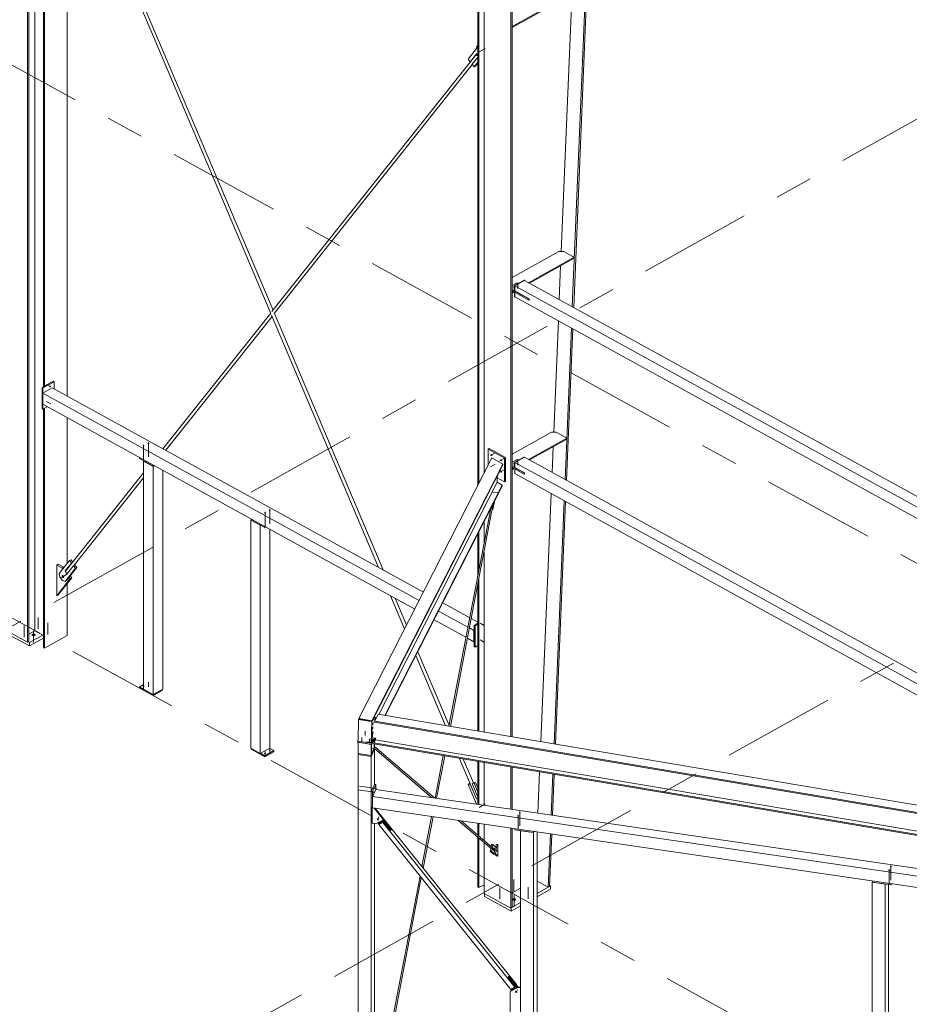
# Model space of a CAD drawing. Header units: millimetres. Extents: x -260 to 160, y -50 to 247.
# Tile 11 of 74: x -223 to -200, y 113 to 139. Entities that reach past the tile are written whole.
import ezdxf

# ---------------------------------------------------------------- set-up
doc = ezdxf.new("R2010")
doc.units = ezdxf.units.MM
for name, pattern in [('XKITLINE00', [0]), ('XKITLINE02', [4, 2, -2]), ('XKITLINE03', [6, 3, -1, 1, -1])]:
    doc.linetypes.add(name, pattern=pattern)
for name, color, linetype, lineweight in [('Element', 2, 'Continuous', 0), ('Spoina', 1, 'Continuous', 0), ('Śruba', 3, 'Continuous', 0)]:
    doc.layers.add(name, color=color, linetype=linetype, lineweight=lineweight)

msp = doc.modelspace()

# ---------------------------------------------------------------- hatches: boundary and pattern name
at = {"layer": 'Śruba'}
for points in [[(-210.082, 131.797), (-210.086, 131.798), (-210.091, 131.799), (-210.094, 131.801), (-210.098, 131.803), (-210.1, 131.805), (-210.101, 131.808), (-210.102, 131.81), (-210.101, 131.813), (-210.1, 131.816), (-210.098, 131.818), (-210.094, 131.82), (-210.091, 131.822), (-210.086, 131.823), (-210.082, 131.824), (-210.077, 131.824), (-210.072, 131.824), (-210.067, 131.823), (-210.063, 131.822), (-210.059, 131.82), (-210.056, 131.818), (-210.054, 131.816), (-210.052, 131.813), (-210.052, 131.81), (-210.052, 131.808), (-210.054, 131.805), (-210.056, 131.803), (-210.059, 131.801), (-210.063, 131.799), (-210.067, 131.798), (-210.072, 131.797), (-210.077, 131.797)], [(-222.401, 129.19), (-222.398, 129.193), (-222.395, 129.196), (-222.392, 129.199), (-222.388, 129.2), (-222.385, 129.201), (-222.382, 129.201), (-222.379, 129.2), (-222.377, 129.198), (-222.375, 129.196), (-222.374, 129.193), (-222.374, 129.189), (-222.374, 129.185), (-222.375, 129.18), (-222.376, 129.176), (-222.378, 129.171), (-222.381, 129.167), (-222.384, 129.163), (-222.387, 129.16), (-222.391, 129.158), (-222.394, 129.156), (-222.397, 129.155), (-222.4, 129.155), (-222.403, 129.156), (-222.405, 129.158), (-222.407, 129.161), (-222.408, 129.164), (-222.409, 129.168), (-222.409, 129.172), (-222.408, 129.176), (-222.406, 129.181), (-222.404, 129.185)], [(-219.909, 127.581), (-219.914, 127.582), (-219.918, 127.583), (-219.922, 127.585), (-219.925, 127.587), (-219.927, 127.59), (-219.929, 127.592), (-219.929, 127.595), (-219.929, 127.598), (-219.927, 127.6), (-219.925, 127.603), (-219.922, 127.605), (-219.918, 127.606), (-219.914, 127.608), (-219.909, 127.608), (-219.904, 127.609), (-219.9, 127.608), (-219.895, 127.608), (-219.891, 127.606), (-219.887, 127.605), (-219.884, 127.603), (-219.881, 127.6), (-219.88, 127.598), (-219.879, 127.595), (-219.88, 127.592), (-219.881, 127.59), (-219.884, 127.587), (-219.887, 127.585), (-219.891, 127.583), (-219.895, 127.582), (-219.9, 127.581), (-219.904, 127.581)], [(-219.784, 127.652), (-219.788, 127.652), (-219.793, 127.654), (-219.796, 127.655), (-219.799, 127.658), (-219.802, 127.66), (-219.803, 127.663), (-219.804, 127.665), (-219.803, 127.668), (-219.802, 127.671), (-219.799, 127.673), (-219.796, 127.675), (-219.793, 127.677), (-219.788, 127.678), (-219.784, 127.679), (-219.779, 127.679), (-219.774, 127.679), (-219.769, 127.678), (-219.765, 127.677), (-219.761, 127.675), (-219.758, 127.673), (-219.756, 127.671), (-219.754, 127.668), (-219.754, 127.665), (-219.754, 127.663), (-219.756, 127.66), (-219.758, 127.658), (-219.761, 127.655), (-219.765, 127.654), (-219.769, 127.652), (-219.774, 127.652), (-219.779, 127.651)], [(-210.657, 127.359), (-210.655, 127.354), (-210.654, 127.348), (-210.653, 127.343), (-210.654, 127.338), (-210.655, 127.333), (-210.658, 127.33), (-210.661, 127.328), (-210.664, 127.327), (-210.668, 127.326), (-210.672, 127.327), (-210.677, 127.329), (-210.681, 127.333), (-210.686, 127.337), (-210.689, 127.341), (-210.693, 127.347), (-210.696, 127.352), (-210.698, 127.358), (-210.699, 127.364), (-210.699, 127.369), (-210.699, 127.374), (-210.697, 127.378), (-210.695, 127.382), (-210.692, 127.384), (-210.688, 127.385), (-210.684, 127.385), (-210.68, 127.384), (-210.676, 127.382), (-210.671, 127.379), (-210.667, 127.375), (-210.663, 127.37), (-210.66, 127.365)], [(-210.403, 127.22), (-210.401, 127.214), (-210.4, 127.208), (-210.4, 127.203), (-210.4, 127.198), (-210.402, 127.194), (-210.404, 127.19), (-210.407, 127.188), (-210.41, 127.187), (-210.414, 127.187), (-210.419, 127.188), (-210.423, 127.19), (-210.428, 127.193), (-210.432, 127.197), (-210.436, 127.202), (-210.439, 127.207), (-210.442, 127.213), (-210.444, 127.218), (-210.445, 127.224), (-210.445, 127.229), (-210.445, 127.234), (-210.443, 127.239), (-210.441, 127.242), (-210.438, 127.244), (-210.435, 127.245), (-210.431, 127.246), (-210.426, 127.245), (-210.422, 127.243), (-210.418, 127.239), (-210.413, 127.235), (-210.409, 127.231), (-210.406, 127.225)], [(-210.077, 127.112), (-210.081, 127.112), (-210.086, 127.114), (-210.089, 127.115), (-210.092, 127.118), (-210.095, 127.12), (-210.096, 127.123), (-210.097, 127.125), (-210.096, 127.128), (-210.095, 127.131), (-210.092, 127.133), (-210.089, 127.135), (-210.086, 127.137), (-210.081, 127.138), (-210.077, 127.139), (-210.072, 127.139), (-210.067, 127.139), (-210.062, 127.138), (-210.058, 127.137), (-210.054, 127.135), (-210.051, 127.133), (-210.049, 127.131), (-210.047, 127.128), (-210.047, 127.125), (-210.047, 127.123), (-210.049, 127.12), (-210.051, 127.118), (-210.054, 127.115), (-210.058, 127.114), (-210.062, 127.112), (-210.067, 127.112), (-210.072, 127.111)], [(-209.986, 127.162), (-209.991, 127.163), (-209.995, 127.164), (-209.999, 127.166), (-210.002, 127.168), (-210.004, 127.171), (-210.006, 127.173), (-210.006, 127.176), (-210.006, 127.179), (-210.004, 127.181), (-210.002, 127.184), (-209.999, 127.186), (-209.995, 127.188), (-209.991, 127.189), (-209.986, 127.19), (-209.981, 127.19), (-209.976, 127.19), (-209.972, 127.189), (-209.967, 127.188), (-209.964, 127.186), (-209.96, 127.184), (-209.958, 127.181), (-209.957, 127.179), (-209.956, 127.176), (-209.957, 127.173), (-209.958, 127.171), (-209.96, 127.168), (-209.964, 127.166), (-209.967, 127.164), (-209.972, 127.163), (-209.976, 127.162), (-209.981, 127.162)], [(-210.403, 126.923), (-210.401, 126.917), (-210.4, 126.911), (-210.4, 126.906), (-210.4, 126.901), (-210.402, 126.897), (-210.404, 126.894), (-210.407, 126.891), (-210.41, 126.89), (-210.414, 126.89), (-210.419, 126.891), (-210.423, 126.893), (-210.428, 126.896), (-210.432, 126.9), (-210.436, 126.905), (-210.439, 126.91), (-210.442, 126.916), (-210.444, 126.921), (-210.445, 126.927), (-210.445, 126.932), (-210.445, 126.937), (-210.443, 126.942), (-210.441, 126.945), (-210.438, 126.947), (-210.435, 126.949), (-210.431, 126.949), (-210.426, 126.948), (-210.422, 126.946), (-210.418, 126.942), (-210.413, 126.939), (-210.409, 126.934), (-210.406, 126.928)], [(-216.688, 125.807), (-216.693, 125.808), (-216.697, 125.809), (-216.701, 125.811), (-216.704, 125.813), (-216.706, 125.815), (-216.708, 125.818), (-216.708, 125.821), (-216.708, 125.823), (-216.706, 125.826), (-216.704, 125.828), (-216.701, 125.831), (-216.697, 125.832), (-216.693, 125.834), (-216.688, 125.834), (-216.683, 125.835), (-216.678, 125.834), (-216.674, 125.834), (-216.669, 125.832), (-216.666, 125.831), (-216.662, 125.828), (-216.66, 125.826), (-216.659, 125.823), (-216.658, 125.821), (-216.659, 125.818), (-216.66, 125.815), (-216.662, 125.813), (-216.666, 125.811), (-216.669, 125.809), (-216.674, 125.808), (-216.678, 125.807), (-216.683, 125.807)], [(-216.562, 125.878), (-216.567, 125.878), (-216.571, 125.88), (-216.575, 125.881), (-216.578, 125.884), (-216.581, 125.886), (-216.582, 125.889), (-216.582, 125.891), (-216.582, 125.894), (-216.581, 125.897), (-216.578, 125.899), (-216.575, 125.901), (-216.571, 125.903), (-216.567, 125.904), (-216.562, 125.905), (-216.557, 125.905), (-216.553, 125.905), (-216.548, 125.904), (-216.544, 125.903), (-216.54, 125.901), (-216.537, 125.899), (-216.534, 125.897), (-216.533, 125.894), (-216.532, 125.891), (-216.533, 125.889), (-216.534, 125.886), (-216.537, 125.884), (-216.54, 125.881), (-216.544, 125.88), (-216.548, 125.878), (-216.553, 125.878), (-216.557, 125.877)], [(-222.018, 124.137), (-222.015, 124.128), (-222.013, 124.12), (-222.013, 124.112), (-222.014, 124.105), (-222.016, 124.099), (-222.019, 124.094), (-222.023, 124.091), (-222.028, 124.089), (-222.034, 124.089), (-222.04, 124.09), (-222.047, 124.093), (-222.053, 124.098), (-222.059, 124.104), (-222.065, 124.11), (-222.07, 124.118), (-222.074, 124.126), (-222.077, 124.135), (-222.078, 124.143), (-222.079, 124.151), (-222.078, 124.158), (-222.076, 124.164), (-222.073, 124.169), (-222.069, 124.172), (-222.064, 124.174), (-222.058, 124.174), (-222.052, 124.173), (-222.045, 124.17), (-222.039, 124.165), (-222.033, 124.159), (-222.027, 124.153), (-222.022, 124.145)], [(-210.904, 122.857), (-210.901, 122.861), (-210.898, 122.864), (-210.894, 122.867), (-210.891, 122.868), (-210.888, 122.869), (-210.884, 122.869), (-210.882, 122.868), (-210.879, 122.866), (-210.878, 122.864), (-210.877, 122.86), (-210.876, 122.857), (-210.876, 122.853), (-210.877, 122.848), (-210.879, 122.844), (-210.881, 122.839), (-210.884, 122.835), (-210.887, 122.831), (-210.89, 122.828), (-210.893, 122.826), (-210.897, 122.824), (-210.9, 122.823), (-210.903, 122.823), (-210.906, 122.824), (-210.908, 122.826), (-210.91, 122.829), (-210.911, 122.832), (-210.911, 122.836), (-210.911, 122.84), (-210.91, 122.844), (-210.909, 122.849), (-210.907, 122.853)], [(-222.834, 122.551), (-222.845, 122.552), (-222.855, 122.555), (-222.863, 122.559), (-222.87, 122.564), (-222.876, 122.57), (-222.879, 122.576), (-222.88, 122.582), (-222.879, 122.588), (-222.876, 122.594), (-222.87, 122.599), (-222.863, 122.604), (-222.855, 122.608), (-222.845, 122.611), (-222.834, 122.613), (-222.823, 122.614), (-222.812, 122.613), (-222.801, 122.611), (-222.791, 122.608), (-222.782, 122.604), (-222.775, 122.599), (-222.77, 122.594), (-222.767, 122.588), (-222.766, 122.582), (-222.767, 122.576), (-222.77, 122.57), (-222.775, 122.564), (-222.782, 122.559), (-222.791, 122.555), (-222.801, 122.552), (-222.812, 122.551), (-222.823, 122.55)], [(-210.904, 122.412), (-210.901, 122.416), (-210.898, 122.419), (-210.894, 122.421), (-210.891, 122.423), (-210.888, 122.424), (-210.884, 122.424), (-210.882, 122.423), (-210.879, 122.421), (-210.878, 122.418), (-210.877, 122.415), (-210.876, 122.411), (-210.876, 122.407), (-210.877, 122.403), (-210.879, 122.398), (-210.881, 122.394), (-210.884, 122.39), (-210.887, 122.386), (-210.89, 122.383), (-210.893, 122.38), (-210.897, 122.379), (-210.9, 122.378), (-210.903, 122.378), (-210.906, 122.379), (-210.908, 122.381), (-210.91, 122.383), (-210.911, 122.386), (-210.911, 122.39), (-210.911, 122.394), (-210.91, 122.399), (-210.909, 122.403), (-210.907, 122.408)], [(-219.909, 121.197), (-219.914, 121.197), (-219.918, 121.199), (-219.922, 121.2), (-219.925, 121.203), (-219.927, 121.205), (-219.929, 121.208), (-219.929, 121.21), (-219.929, 121.213), (-219.927, 121.216), (-219.925, 121.218), (-219.922, 121.22), (-219.918, 121.222), (-219.914, 121.223), (-219.909, 121.224), (-219.904, 121.224), (-219.9, 121.224), (-219.895, 121.223), (-219.891, 121.222), (-219.887, 121.22), (-219.884, 121.218), (-219.881, 121.216), (-219.88, 121.213), (-219.879, 121.21), (-219.88, 121.208), (-219.881, 121.205), (-219.884, 121.203), (-219.887, 121.2), (-219.891, 121.199), (-219.895, 121.197), (-219.9, 121.197), (-219.904, 121.196)], [(-213.819, 120.23), (-213.816, 120.227), (-213.813, 120.223), (-213.811, 120.219), (-213.809, 120.215), (-213.809, 120.211), (-213.809, 120.207), (-213.811, 120.203), (-213.813, 120.199), (-213.816, 120.197), (-213.82, 120.194), (-213.824, 120.193), (-213.828, 120.192), (-213.833, 120.193), (-213.838, 120.194), (-213.842, 120.196), (-213.846, 120.198), (-213.85, 120.201), (-213.853, 120.205), (-213.855, 120.209), (-213.857, 120.213), (-213.857, 120.217), (-213.857, 120.222), (-213.855, 120.225), (-213.853, 120.229), (-213.85, 120.232), (-213.846, 120.234), (-213.842, 120.235), (-213.838, 120.236), (-213.833, 120.235), (-213.828, 120.234), (-213.824, 120.233)], [(-213.83, 119.987), (-213.826, 119.984), (-213.823, 119.98), (-213.821, 119.976), (-213.82, 119.972), (-213.819, 119.968), (-213.82, 119.964), (-213.821, 119.96), (-213.823, 119.956), (-213.826, 119.954), (-213.83, 119.952), (-213.834, 119.95), (-213.839, 119.95), (-213.843, 119.95), (-213.848, 119.951), (-213.853, 119.953), (-213.857, 119.955), (-213.86, 119.958), (-213.863, 119.962), (-213.866, 119.966), (-213.867, 119.97), (-213.868, 119.975), (-213.867, 119.979), (-213.866, 119.982), (-213.863, 119.986), (-213.86, 119.989), (-213.857, 119.991), (-213.853, 119.992), (-213.848, 119.993), (-213.843, 119.993), (-213.839, 119.991), (-213.834, 119.99)], [(-213.825, 120.109), (-213.821, 120.105), (-213.818, 120.102), (-213.816, 120.098), (-213.814, 120.093), (-213.814, 120.089), (-213.814, 120.085), (-213.816, 120.081), (-213.818, 120.078), (-213.821, 120.075), (-213.825, 120.073), (-213.829, 120.072), (-213.833, 120.071), (-213.838, 120.071), (-213.843, 120.072), (-213.847, 120.074), (-213.852, 120.077), (-213.855, 120.08), (-213.858, 120.084), (-213.861, 120.088), (-213.862, 120.092), (-213.862, 120.096), (-213.862, 120.1), (-213.86, 120.104), (-213.858, 120.107), (-213.855, 120.11), (-213.851, 120.112), (-213.847, 120.114), (-213.843, 120.114), (-213.838, 120.114), (-213.833, 120.113), (-213.829, 120.111)], [(-216.688, 119.423), (-216.693, 119.423), (-216.697, 119.425), (-216.701, 119.426), (-216.704, 119.429), (-216.706, 119.431), (-216.708, 119.434), (-216.708, 119.436), (-216.708, 119.439), (-216.706, 119.442), (-216.704, 119.444), (-216.701, 119.446), (-216.697, 119.448), (-216.693, 119.449), (-216.688, 119.45), (-216.683, 119.45), (-216.678, 119.45), (-216.674, 119.449), (-216.669, 119.448), (-216.666, 119.446), (-216.662, 119.444), (-216.66, 119.442), (-216.659, 119.439), (-216.658, 119.436), (-216.659, 119.434), (-216.66, 119.431), (-216.662, 119.429), (-216.666, 119.426), (-216.669, 119.425), (-216.674, 119.423), (-216.678, 119.423), (-216.683, 119.422)], [(-216.562, 119.493), (-216.567, 119.494), (-216.571, 119.495), (-216.575, 119.497), (-216.578, 119.499), (-216.581, 119.501), (-216.582, 119.504), (-216.582, 119.507), (-216.582, 119.509), (-216.581, 119.512), (-216.578, 119.514), (-216.575, 119.517), (-216.571, 119.518), (-216.567, 119.52), (-216.562, 119.52), (-216.557, 119.521), (-216.553, 119.52), (-216.548, 119.52), (-216.544, 119.518), (-216.54, 119.517), (-216.537, 119.514), (-216.534, 119.512), (-216.533, 119.509), (-216.532, 119.507), (-216.533, 119.504), (-216.534, 119.501), (-216.537, 119.499), (-216.54, 119.497), (-216.544, 119.495), (-216.548, 119.494), (-216.553, 119.493), (-216.557, 119.493)], [(-213.813, 118.417), (-213.812, 118.422), (-213.811, 118.426), (-213.81, 118.43), (-213.809, 118.432), (-213.807, 118.435), (-213.806, 118.436), (-213.805, 118.436), (-213.804, 118.436), (-213.803, 118.434), (-213.803, 118.432), (-213.802, 118.428), (-213.802, 118.425), (-213.802, 118.42), (-213.803, 118.416), (-213.803, 118.411), (-213.804, 118.406), (-213.805, 118.401), (-213.806, 118.397), (-213.807, 118.393), (-213.809, 118.39), (-213.81, 118.388), (-213.811, 118.387), (-213.812, 118.387), (-213.813, 118.387), (-213.814, 118.389), (-213.815, 118.391), (-213.815, 118.395), (-213.815, 118.398), (-213.815, 118.403), (-213.814, 118.407), (-213.814, 118.412)], [(-213.768, 118.513), (-213.767, 118.518), (-213.765, 118.522), (-213.764, 118.525), (-213.763, 118.528), (-213.762, 118.531), (-213.761, 118.532), (-213.76, 118.532), (-213.759, 118.532), (-213.758, 118.53), (-213.757, 118.528), (-213.757, 118.524), (-213.757, 118.521), (-213.757, 118.516), (-213.757, 118.511), (-213.758, 118.507), (-213.759, 118.502), (-213.76, 118.497), (-213.761, 118.493), (-213.762, 118.489), (-213.763, 118.486), (-213.764, 118.484), (-213.766, 118.483), (-213.767, 118.483), (-213.768, 118.483), (-213.769, 118.485), (-213.769, 118.487), (-213.769, 118.49), (-213.77, 118.494), (-213.769, 118.499), (-213.769, 118.503), (-213.768, 118.508)], [(-209.925, 117.857), (-209.93, 117.858), (-209.934, 117.86), (-209.938, 117.861), (-209.941, 117.863), (-209.943, 117.866), (-209.945, 117.868), (-209.945, 117.871), (-209.945, 117.874), (-209.943, 117.876), (-209.941, 117.879), (-209.938, 117.881), (-209.934, 117.883), (-209.93, 117.884), (-209.925, 117.885), (-209.92, 117.885), (-209.915, 117.885), (-209.911, 117.884), (-209.906, 117.883), (-209.902, 117.881), (-209.899, 117.879), (-209.897, 117.876), (-209.896, 117.874), (-209.895, 117.871), (-209.896, 117.868), (-209.897, 117.866), (-209.899, 117.863), (-209.902, 117.861), (-209.906, 117.86), (-209.911, 117.858), (-209.915, 117.857), (-209.92, 117.857)], [(-213.673, 117.71), (-213.668, 117.706), (-213.664, 117.701), (-213.661, 117.696), (-213.659, 117.691), (-213.658, 117.686), (-213.658, 117.681), (-213.66, 117.676), (-213.663, 117.672), (-213.666, 117.668), (-213.671, 117.665), (-213.676, 117.663), (-213.682, 117.663), (-213.688, 117.663), (-213.694, 117.664), (-213.7, 117.666), (-213.706, 117.669), (-213.71, 117.673), (-213.714, 117.678), (-213.717, 117.683), (-213.719, 117.688), (-213.72, 117.693), (-213.72, 117.699), (-213.718, 117.703), (-213.715, 117.708), (-213.712, 117.711), (-213.707, 117.714), (-213.702, 117.716), (-213.696, 117.717), (-213.69, 117.716), (-213.684, 117.715), (-213.678, 117.713)], [(-209.97, 117.762), (-209.975, 117.762), (-209.98, 117.764), (-209.983, 117.765), (-209.986, 117.767), (-209.989, 117.77), (-209.99, 117.772), (-209.991, 117.775), (-209.99, 117.778), (-209.989, 117.78), (-209.986, 117.783), (-209.983, 117.785), (-209.98, 117.787), (-209.975, 117.788), (-209.97, 117.789), (-209.966, 117.789), (-209.961, 117.789), (-209.956, 117.788), (-209.952, 117.787), (-209.948, 117.785), (-209.945, 117.783), (-209.943, 117.78), (-209.941, 117.778), (-209.941, 117.775), (-209.941, 117.772), (-209.943, 117.77), (-209.945, 117.767), (-209.948, 117.765), (-209.952, 117.764), (-209.956, 117.762), (-209.961, 117.762), (-209.966, 117.761)], [(-210.544, 116.856), (-210.543, 116.861), (-210.542, 116.865), (-210.541, 116.869), (-210.539, 116.872), (-210.538, 116.874), (-210.537, 116.875), (-210.536, 116.875), (-210.535, 116.875), (-210.534, 116.873), (-210.534, 116.871), (-210.533, 116.868), (-210.533, 116.864), (-210.533, 116.859), (-210.534, 116.855), (-210.534, 116.85), (-210.535, 116.845), (-210.536, 116.841), (-210.537, 116.836), (-210.538, 116.833), (-210.54, 116.83), (-210.541, 116.828), (-210.542, 116.826), (-210.543, 116.826), (-210.544, 116.827), (-210.545, 116.828), (-210.545, 116.831), (-210.546, 116.834), (-210.546, 116.838), (-210.546, 116.842), (-210.545, 116.847), (-210.545, 116.852)], [(-200.127, 116.322), (-200.132, 116.323), (-200.136, 116.324), (-200.14, 116.326), (-200.143, 116.328), (-200.146, 116.33), (-200.147, 116.333), (-200.147, 116.335), (-200.147, 116.338), (-200.146, 116.341), (-200.143, 116.343), (-200.14, 116.345), (-200.136, 116.347), (-200.132, 116.348), (-200.127, 116.349), (-200.122, 116.349), (-200.118, 116.349), (-200.113, 116.348), (-200.109, 116.347), (-200.105, 116.345), (-200.102, 116.343), (-200.099, 116.341), (-200.098, 116.338), (-200.097, 116.335), (-200.098, 116.333), (-200.099, 116.33), (-200.102, 116.328), (-200.105, 116.326), (-200.109, 116.324), (-200.113, 116.323), (-200.118, 116.322), (-200.122, 116.322)], [(-200.082, 116.418), (-200.087, 116.419), (-200.091, 116.42), (-200.095, 116.422), (-200.098, 116.424), (-200.1, 116.426), (-200.101, 116.429), (-200.102, 116.431), (-200.101, 116.434), (-200.1, 116.437), (-200.098, 116.439), (-200.095, 116.441), (-200.091, 116.443), (-200.087, 116.444), (-200.082, 116.445), (-200.077, 116.445), (-200.072, 116.445), (-200.067, 116.444), (-200.063, 116.443), (-200.059, 116.441), (-200.056, 116.439), (-200.054, 116.437), (-200.052, 116.434), (-200.052, 116.431), (-200.052, 116.429), (-200.054, 116.426), (-200.056, 116.424), (-200.059, 116.422), (-200.063, 116.42), (-200.067, 116.419), (-200.072, 116.418), (-200.077, 116.418)], [(-210.089, 115.531), (-210.099, 115.533), (-210.109, 115.536), (-210.118, 115.54), (-210.125, 115.545), (-210.13, 115.55), (-210.134, 115.556), (-210.135, 115.562), (-210.134, 115.569), (-210.13, 115.575), (-210.125, 115.58), (-210.118, 115.585), (-210.109, 115.589), (-210.099, 115.592), (-210.089, 115.594), (-210.078, 115.594), (-210.066, 115.594), (-210.056, 115.592), (-210.046, 115.589), (-210.037, 115.585), (-210.03, 115.58), (-210.025, 115.575), (-210.022, 115.569), (-210.02, 115.562), (-210.022, 115.556), (-210.025, 115.55), (-210.03, 115.545), (-210.037, 115.54), (-210.046, 115.536), (-210.056, 115.533), (-210.066, 115.531), (-210.078, 115.531)], [(-210.002, 113.129), (-209.997, 113.125), (-209.993, 113.121), (-209.99, 113.116), (-209.988, 113.11), (-209.988, 113.105), (-209.988, 113.1), (-209.99, 113.095), (-209.992, 113.091), (-209.996, 113.087), (-210.001, 113.085), (-210.006, 113.083), (-210.012, 113.082), (-210.018, 113.082), (-210.024, 113.083), (-210.03, 113.086), (-210.035, 113.089), (-210.04, 113.093), (-210.044, 113.097), (-210.047, 113.102), (-210.049, 113.107), (-210.05, 113.113), (-210.049, 113.118), (-210.048, 113.123), (-210.045, 113.127), (-210.041, 113.131), (-210.037, 113.133), (-210.031, 113.135), (-210.026, 113.136), (-210.019, 113.136), (-210.013, 113.135), (-210.008, 113.132)]]:
    msp.add_hatch(color=256, dxfattribs=at).paths.add_polyline_path(points, flags=17)

# ---------------------------------------------------------------- linework, layer by layer
at = {"layer": 'Element', "linetype": 'XKITLINE00', "lineweight": 0}
for p, q in [((-222.986, 154.568), (-222.986, 122.392)), ((-222.954, 122.41), (-222.954, 154.565)), ((-222.563, 129.169), (-222.563, 154.368)), ((-222.533, 129.186), (-222.533, 154.387)), ((-208.533, 131.29), (-207.904, 146.441)), ((-208.495, 131.268), (-207.865, 146.42)), ((-211.038, 126.553), (-211.038, 145.911)), ((-211.008, 126.612), (-211.008, 145.883)), ((-222.794, 122.694), (-222.794, 145.714)), ((-210.874, 126.874), (-210.874, 145.744)), ((-210.164, 119.881), (-210.164, 145.353)), ((-210.124, 119.874), (-210.124, 145.375)), ((-216.528, 131.112), (-221.975, 143.966)), ((-221.93, 128.92), (-221.93, 143.707)), ((-216.472, 131.198), (-221.726, 143.596)), ((-208.18, 139.816), (-210.124, 138.727)), ((-210.124, 138.697), (-208.18, 139.786)), ((-208.825, 132.76), (-208.542, 139.584)), ((-210.124, 138.697), (-210.124, 138.727)), ((-211.076, 138.18), (-211.038, 138.229)), ((-216.499, 131.165), (-211.072, 137.994)), ((-211.296, 137.862), (-211.038, 138.186)), ((-211.077, 138), (-211.242, 137.792)), ((-211.038, 137.949), (-211.077, 138)), ((-211.06, 138.159), (-211.076, 138.18)), ((-211.07, 137.98), (-211.069, 137.99)), ((-211.062, 137.961), (-211.07, 137.98)), ((-216.437, 131.108), (-211.185, 137.717)), ((-211.242, 137.792), (-211.296, 137.862)), ((-211.242, 137.792), (-211.225, 137.802)), ((-211.191, 137.725), (-211.038, 137.918)), ((-211.138, 137.655), (-211.191, 137.725)), ((-211.038, 137.781), (-211.138, 137.655)), ((-211.038, 137.753), (-211.098, 137.678)), ((-211.045, 137.946), (-211.062, 137.961)), ((-211.045, 137.946), (-211.038, 137.945)), ((-211.098, 137.678), (-211.138, 137.655)), ((-210.124, 132.067), (-208.888, 132.76)), ((-208.888, 132.76), (-208.761, 132.76)), ((-208.761, 132.76), (-208.48, 132.605)), ((-209.69, 131.927), (-208.48, 132.605)), ((-209.664, 131.912), (-208.48, 132.576)), ((-208.48, 132.576), (-208.48, 132.605)), ((-208.878, 131.48), (-208.841, 132.373)), ((-210.063, 131.853), (-209.812, 131.994)), ((-209.802, 131.988), (-210.053, 131.847)), ((-210.053, 131.847), (-209.802, 131.988)), ((-209.812, 131.994), (-209.802, 131.988)), ((-195.517, 124.121), (-209.802, 131.988)), ((-210.124, 131.854), (-210.014, 131.916)), ((-210.124, 131.739), (-209.685, 131.497)), ((-209.685, 131.467), (-210.124, 131.709)), ((-210.124, 131.684), (-210.101, 131.697)), ((-210.063, 131.853), (-210.063, 131.719)), ((-210.063, 131.853), (-210.053, 131.847)), ((-210.063, 131.719), (-210.053, 131.714)), ((-210.053, 131.714), (-210.053, 131.847)), ((-210.053, 131.847), (-195.517, 123.841)), ((-210.053, 131.714), (-210.053, 131.847)), ((-209.673, 131.504), (-210.053, 131.714)), ((-210.014, 131.916), (-209.951, 131.916)), ((-210.124, 131.654), (-210.124, 131.684)), ((-210.124, 131.654), (-210.075, 131.682)), ((-210.063, 131.676), (-210.063, 131.556)), ((-210.063, 131.556), (-210.053, 131.55)), ((-210.053, 131.55), (-210.053, 131.67)), ((-210.053, 131.55), (-210.053, 131.67)), ((-195.517, 123.544), (-210.053, 131.55)), ((-209.685, 131.497), (-209.673, 131.504)), ((-209.685, 131.467), (-209.685, 131.497)), ((-209.673, 131.475), (-209.685, 131.467)), ((-209.673, 131.475), (-209.673, 131.504)), ((-219.393, 127.523), (-216.533, 131.123)), ((-219.319, 127.482), (-216.495, 131.035)), ((-213.672, 124.372), (-216.51, 131.069)), ((-213.551, 124.305), (-216.435, 131.111)), ((-209.024, 127.961), (-208.901, 130.916)), ((-208.723, 126.706), (-208.557, 130.726)), ((-208.685, 126.685), (-208.518, 130.705)), ((-222.303, 129.315), (-222.6, 129.149)), ((-222.6, 128.585), (-222.6, 129.149)), ((-222.6, 129.149), (-222.575, 129.135)), ((-222.328, 129.139), (-222.58, 128.998)), ((-222.278, 129.301), (-222.575, 129.135)), ((-222.575, 129.001), (-222.575, 129.135)), ((-222.328, 129.139), (-212.482, 123.717)), ((-222.278, 129.301), (-222.303, 129.315)), ((-222.278, 129.112), (-222.278, 129.301)), ((-222.58, 128.998), (-222.58, 128.701)), ((-222.58, 128.998), (-212.594, 123.499)), ((-222.6, 128.585), (-222.575, 128.571)), ((-222.58, 128.701), (-212.712, 123.267)), ((-222.575, 128.571), (-222.575, 128.699)), ((-222.575, 128.571), (-222.459, 128.635)), ((-222.563, 122.242), (-222.563, 128.577)), ((-222.533, 122.226), (-222.533, 128.594)), ((-221.93, 124.48), (-221.93, 128.343)), ((-210.124, 127.379), (-209.087, 127.96)), ((-209.69, 127.239), (-208.679, 127.806)), ((-209.664, 127.224), (-208.679, 127.776)), ((-209.087, 127.96), (-208.961, 127.961)), ((-208.961, 127.961), (-208.679, 127.806)), ((-208.679, 127.776), (-208.679, 127.806)), ((-210.735, 127.526), (-210.765, 127.509)), ((-210.304, 127.288), (-210.735, 127.526)), ((-209.068, 126.896), (-209.04, 127.573)), ((-220.013, 127.261), (-220.013, 127.288)), ((-219.65, 127.061), (-220.013, 127.261)), ((-210.669, 127.278), (-214.193, 120.359)), ((-210.765, 127.509), (-210.334, 127.271)), ((-210.765, 127.089), (-210.765, 127.509)), ((-210.376, 127.116), (-210.669, 127.278)), ((-210.304, 127.288), (-210.334, 127.271)), ((-210.334, 127.271), (-210.334, 126.647)), ((-210.304, 126.664), (-210.304, 127.288)), ((-210.058, 127.162), (-209.817, 127.297)), ((-210.053, 127.159), (-209.802, 127.3)), ((-209.817, 127.297), (-209.812, 127.294)), ((-209.802, 127.3), (-195.517, 119.433)), ((-219.899, 127.198), (-219.904, 127.195)), ((-219.904, 127.195), (-219.65, 127.055)), ((-219.904, 121.14), (-219.904, 127.195)), ((-219.65, 127.061), (-219.65, 127.088)), ((-219.626, 127.075), (-219.65, 127.061)), ((-219.65, 127.055), (-219.621, 127.072)), ((-219.65, 127.055), (-219.65, 121)), ((-210.376, 127.116), (-213.848, 120.3)), ((-213.848, 120.275), (-210.377, 127.091)), ((-210.377, 127.091), (-210.376, 127.116)), ((-210.124, 127.166), (-210.014, 127.228)), ((-210.124, 127.051), (-209.812, 126.879)), ((-209.812, 126.849), (-210.124, 127.021)), ((-210.124, 126.996), (-210.101, 127.009)), ((-210.124, 126.966), (-210.124, 126.996)), ((-210.124, 126.966), (-210.075, 126.994)), ((-210.058, 127.162), (-210.058, 127.034)), ((-210.058, 127.162), (-210.053, 127.159)), ((-210.058, 127.034), (-210.053, 127.031)), ((-210.053, 127.026), (-210.053, 127.159)), ((-195.517, 119.153), (-210.053, 127.159)), ((-209.8, 126.886), (-210.053, 127.026)), ((-210.014, 127.228), (-209.94, 127.228)), ((-221.973, 124.276), (-219.904, 126.88)), ((-221.743, 124.431), (-219.904, 126.746)), ((-219.399, 121.141), (-219.399, 126.95)), ((-210.525, 126.801), (-210.529, 126.631)), ((-210.526, 126.753), (-210.334, 126.647)), ((-210.058, 126.985), (-210.058, 126.877)), ((-210.058, 126.877), (-210.053, 126.874)), ((-210.053, 126.862), (-210.053, 126.982)), ((-210.053, 126.862), (-195.547, 118.873)), ((-209.812, 126.879), (-209.8, 126.886)), ((-209.812, 126.849), (-209.812, 126.879)), ((-209.8, 126.856), (-209.812, 126.849)), ((-209.8, 126.856), (-209.8, 126.886)), ((-213.666, 120.472), (-210.529, 126.631)), ((-213.503, 120.444), (-210.391, 126.555)), ((-213.492, 120.442), (-210.391, 126.53)), ((-210.529, 126.631), (-210.391, 126.555)), ((-210.523, 126.628), (-210.51, 126.626)), ((-210.511, 126.621), (-210.51, 126.626)), ((-210.51, 126.626), (-210.51, 126.62)), ((-210.391, 126.53), (-210.391, 126.555)), ((-210.334, 126.647), (-210.304, 126.664)), ((-209.365, 119.746), (-209.092, 126.333)), ((-211.765, 120.151), (-210.627, 126.068)), ((-210.684, 125.955), (-210.673, 125.953)), ((-210.666, 125.992), (-210.673, 125.953)), ((-210.673, 125.953), (-210.66, 125.936)), ((-210.64, 126.042), (-210.66, 125.936)), ((-210.625, 126.071), (-210.653, 125.926)), ((-210.6, 126.121), (-210.64, 125.91)), ((-209.015, 119.687), (-208.747, 126.143)), ((-208.976, 119.681), (-208.708, 126.122)), ((-211.806, 120.158), (-210.695, 125.933)), ((-210.66, 125.936), (-210.691, 125.941)), ((-210.64, 125.91), (-210.657, 125.912)), ((-210.654, 125.927), (-210.653, 125.926)), ((-210.653, 125.926), (-210.64, 125.91)), ((-217.053, 125.636), (-217.063, 125.631)), ((-217.063, 125.631), (-216.809, 125.491)), ((-217.063, 119.576), (-217.063, 125.631)), ((-217.053, 125.631), (-217.053, 125.658)), ((-216.69, 125.431), (-217.053, 125.631)), ((-216.809, 125.491), (-216.804, 125.494)), ((-216.809, 125.491), (-216.809, 119.436)), ((-216.69, 125.431), (-216.69, 125.458)), ((-216.666, 125.444), (-216.69, 125.431)), ((-210.874, 125.003), (-210.874, 125.582)), ((-216.558, 119.577), (-216.558, 125.385)), ((-211.038, 124.152), (-211.038, 125.26)), ((-211.008, 124.31), (-211.008, 125.32)), ((-210.874, 120.001), (-210.874, 124.781)), ((-222.171, 124.458), (-222.211, 124.435)), ((-222.211, 124.435), (-222.064, 124.354)), ((-222.211, 123.622), (-222.211, 124.435)), ((-222.171, 124.458), (-222.024, 124.377)), ((-222.145, 124.209), (-221.87, 124.555)), ((-221.817, 124.486), (-221.982, 124.278)), ((-221.931, 124.211), (-221.765, 124.419)), ((-221.83, 124.578), (-221.87, 124.555)), ((-221.87, 124.555), (-221.817, 124.486)), ((-221.782, 124.516), (-221.83, 124.578)), ((-221.817, 124.486), (-221.799, 124.496)), ((-221.725, 124.441), (-221.765, 124.419)), ((-221.765, 124.419), (-221.712, 124.349)), ((-221.672, 124.372), (-221.725, 124.441)), ((-222.13, 124.118), (-222.145, 124.209)), ((-222.058, 124.023), (-222.13, 124.118)), ((-222.024, 124.377), (-222.064, 124.354)), ((-222.047, 124.332), (-222.064, 124.354)), ((-222.018, 124.369), (-222.024, 124.377)), ((-221.712, 124.349), (-221.988, 124.002)), ((-221.982, 124.278), (-221.964, 124.287)), ((-221.974, 124.268), (-221.982, 124.278)), ((-221.973, 124.276), (-221.975, 124.258)), ((-221.975, 124.258), (-221.966, 124.239)), ((-221.966, 124.239), (-221.95, 124.224)), ((-221.95, 124.224), (-221.929, 124.218)), ((-221.948, 124.025), (-221.672, 124.372)), ((-221.931, 124.211), (-221.939, 124.221)), ((-221.929, 124.218), (-221.924, 124.219)), ((-221.811, 124.098), (-221.849, 124.148)), ((-221.672, 124.372), (-221.712, 124.349)), ((-221.851, 124.075), (-222.211, 123.622)), ((-222.171, 123.645), (-221.811, 124.098)), ((-221.988, 124.002), (-222.058, 124.023)), ((-221.988, 124.002), (-221.948, 124.025)), ((-221.93, 122.564), (-221.93, 123.949)), ((-221.851, 124.075), (-221.879, 124.112)), ((-221.811, 124.098), (-221.851, 124.075)), ((-211.038, 120.029), (-211.038, 123.93)), ((-211.008, 120.023), (-211.008, 124.088)), ((-222.211, 123.622), (-222.171, 123.645)), ((-212.98, 122.739), (-213.353, 123.62)), ((-212.93, 122.839), (-213.233, 123.554)), ((-211.968, 123.434), (-211.252, 123.039)), ((-212.08, 123.215), (-211.301, 122.787)), ((-212.198, 122.984), (-211.352, 122.518)), ((-211.214, 123.018), (-211.038, 122.921)), ((-211.136, 122.835), (-211.038, 122.89)), ((-211.136, 122.271), (-211.136, 122.835)), ((-211.136, 122.835), (-211.11, 122.821)), ((-211.038, 122.861), (-211.11, 122.821)), ((-211.11, 122.821), (-211.11, 122.257)), ((-223.442, 122.568), (-222.935, 122.289)), ((-223.417, 122.629), (-222.986, 122.392)), ((-222.954, 122.604), (-222.794, 122.694)), ((-222.935, 122.378), (-222.581, 122.577)), ((-222.794, 122.694), (-222.563, 122.567)), ((-222.533, 122.226), (-221.93, 122.564)), ((-211.262, 122.765), (-211.141, 122.698)), ((-211.141, 122.698), (-211.136, 122.701)), ((-211.141, 122.401), (-211.141, 122.698)), ((-222.986, 122.392), (-222.954, 122.41)), ((-222.973, 122.399), (-222.935, 122.378)), ((-222.935, 122.289), (-222.563, 122.497)), ((-222.935, 122.289), (-222.935, 122.378)), ((-211.314, 122.497), (-211.141, 122.401)), ((-211.136, 122.404), (-211.141, 122.401)), ((-211.11, 122.257), (-211.038, 122.297)), ((-222.563, 122.242), (-222.533, 122.226)), ((-211.893, 120.173), (-212.681, 122.034)), ((-211.802, 120.178), (-212.631, 122.133)), ((-211.11, 122.257), (-211.136, 122.271)), ((-220.013, 121.206), (-219.904, 121.267)), ((-220.013, 121.176), (-220.013, 121.206)), ((-220.013, 121.206), (-219.904, 121.146)), ((-219.65, 120.976), (-220.013, 121.176)), ((-219.904, 121.14), (-219.65, 121)), ((-219.65, 121), (-219.399, 121.141)), ((-219.409, 121.112), (-219.65, 120.976)), ((-219.65, 120.976), (-219.65, 121.001)), ((-219.409, 121.136), (-219.409, 121.112)), ((-213.774, 120.296), (-213.683, 120.475)), ((-213.683, 120.475), (-196.222, 117.53)), ((-214.2, 120.341), (-214.213, 119.765)), ((-214.194, 120.352), (-214.2, 120.341)), ((-214.2, 120.341), (-213.854, 120.283)), ((-214.194, 120.352), (-213.849, 120.295)), ((-214.193, 120.352), (-214.193, 120.359)), ((-214.193, 120.359), (-213.848, 120.3)), ((-213.867, 119.708), (-213.854, 120.283)), ((-213.849, 120.295), (-213.862, 119.719)), ((-213.854, 120.283), (-213.849, 120.295)), ((-213.848, 120.275), (-213.849, 120.275)), ((-213.848, 120.3), (-213.848, 120.275)), ((-213.821, 120.328), (-213.763, 120.318)), ((-213.816, 120.338), (-213.758, 120.328)), ((-213.797, 120.376), (-213.751, 120.368)), ((-213.788, 120.394), (-213.742, 120.386)), ((-213.775, 120.27), (-213.774, 120.296)), ((-213.775, 120.27), (-196.314, 117.325)), ((-213.774, 120.296), (-196.312, 117.351)), ((-213.752, 120.339), (-213.751, 120.368)), ((-213.742, 120.386), (-213.751, 120.368)), ((-213.743, 120.357), (-213.742, 120.386)), ((-214.226, 119.739), (-214.224, 119.77)), ((-214.226, 119.739), (-213.853, 119.676)), ((-214.224, 119.77), (-214.212, 119.794)), ((-214.224, 119.77), (-214.213, 119.768)), ((-214.212, 119.737), (-214.215, 119.732)), ((-214.215, 119.732), (-213.869, 119.673)), ((-214.215, 119.434), (-214.215, 119.732)), ((-214.213, 119.765), (-213.867, 119.708)), ((-213.867, 119.679), (-213.869, 119.673)), ((-213.867, 119.708), (-213.862, 119.719)), ((-213.867, 119.709), (-213.852, 119.707)), ((-213.863, 119.713), (-213.865, 119.713)), ((-213.863, 119.713), (-213.809, 119.82)), ((-213.863, 119.717), (-213.863, 119.713)), ((-213.861, 119.74), (-213.82, 119.822)), ((-213.86, 119.403), (-213.86, 119.677)), ((-213.755, 119.841), (-213.859, 119.858)), ((-213.859, 119.829), (-213.775, 119.815)), ((-213.853, 119.676), (-213.782, 119.816)), ((-213.853, 119.676), (-213.852, 119.707)), ((-213.852, 119.707), (-213.795, 119.818)), ((-213.8, 119.689), (-213.799, 119.715)), ((-213.8, 119.689), (-196.53, 116.776)), ((-213.799, 119.715), (-213.756, 119.799)), ((-213.799, 119.715), (-196.518, 116.8)), ((-213.788, 119.738), (-213.788, 119.805)), ((-213.788, 119.556), (-213.788, 119.687)), ((-213.778, 119.756), (-213.778, 119.815)), ((-213.778, 119.575), (-213.778, 119.685)), ((-213.775, 119.815), (-213.774, 119.844)), ((-213.775, 119.815), (-213.766, 119.832)), ((-213.766, 119.832), (-213.765, 119.842)), ((-213.756, 119.799), (-213.755, 119.841)), ((-213.756, 119.799), (-196.475, 116.884)), ((-217.063, 119.576), (-216.809, 119.436)), ((-217.053, 119.546), (-217.053, 119.57)), ((-216.69, 119.346), (-217.053, 119.546)), ((-216.809, 119.436), (-216.558, 119.577)), ((-216.804, 119.439), (-216.69, 119.376)), ((-216.69, 119.376), (-216.449, 119.511)), ((-216.449, 119.482), (-216.69, 119.346)), ((-216.563, 119.574), (-216.449, 119.511)), ((-216.449, 119.511), (-216.449, 119.482)), ((-214.215, 119.434), (-213.869, 119.384)), ((-214.206, 119.423), (-214.215, 119.404)), ((-214.206, 119.433), (-214.206, 119.407)), ((-213.874, 119.359), (-213.787, 119.543)), ((-213.869, 119.673), (-213.869, 119.384)), ((-213.778, 119.546), (-213.869, 119.354)), ((-213.86, 119.567), (-213.788, 119.556)), ((-213.86, 119.418), (-213.794, 119.557)), ((-213.788, 119.556), (-213.778, 119.575)), ((-213.787, 119.543), (-213.787, 119.557)), ((-213.787, 119.547), (-213.778, 119.546)), ((-213.783, 119.566), (-212.265, 118.265)), ((-213.778, 119.617), (-212.188, 118.254)), ((-213.778, 118.613), (-213.778, 119.546)), ((-216.69, 119.376), (-216.69, 119.346)), ((-214.215, 119.404), (-213.869, 119.354)), ((-214.215, 108.077), (-214.215, 119.404)), ((-214.206, 119.407), (-213.874, 119.359)), ((-213.874, 119.359), (-213.874, 119.384)), ((-213.869, 119.384), (-213.86, 119.403)), ((-213.869, 119.354), (-213.869, 108.026)), ((-212.173, 118.252), (-211.956, 119.378)), ((-212.132, 118.246), (-211.915, 119.371)), ((-211.07, 118.232), (-211.525, 119.305)), ((-211.156, 118.654), (-211.425, 119.288)), ((-211.038, 118.086), (-211.038, 119.223)), ((-211.008, 118.081), (-211.008, 119.218)), ((-210.874, 118.062), (-210.874, 119.195)), ((-210.164, 117.958), (-210.164, 119.076)), ((-210.124, 117.952), (-210.124, 119.069)), ((-209.444, 117.853), (-209.399, 118.946)), ((-211.255, 118.635), (-211.296, 118.612)), ((-211.242, 118.638), (-211.255, 118.635)), ((-211.151, 118.656), (-211.191, 118.634)), ((-211.191, 118.634), (-211.138, 118.645)), ((-211.038, 118.272), (-211.191, 118.634)), ((-211.098, 118.667), (-211.151, 118.656)), ((-211.098, 118.667), (-211.138, 118.645)), ((-211.138, 118.645), (-211.038, 118.409)), ((-211.038, 118.526), (-211.098, 118.667)), ((-209.093, 117.801), (-209.048, 118.887)), ((-209.054, 117.796), (-209.009, 118.881)), ((-213.777, 118.616), (-213.864, 118.432)), ((-213.864, 118.007), (-213.864, 118.432)), ((-213.864, 118.432), (-213.83, 118.427)), ((-213.831, 118.289), (-213.74, 118.481)), ((-213.742, 118.611), (-213.83, 118.427)), ((-213.83, 118.427), (-213.83, 118.293)), ((-213.742, 118.611), (-213.777, 118.616)), ((-213.742, 118.477), (-213.742, 118.611)), ((-213.74, 118.481), (-196.915, 116.02)), ((-211.296, 118.612), (-211.242, 118.623)), ((-211.075, 118.091), (-211.296, 118.612)), ((-211.242, 118.623), (-211.237, 118.626)), ((-211.242, 118.623), (-211.077, 118.233)), ((-213.831, 118.289), (-197.013, 115.829)), ((-213.831, 117.992), (-213.831, 118.289)), ((-211.077, 118.233), (-211.072, 118.236)), ((-211.077, 118.233), (-211.071, 118.234)), ((-211.07, 118.232), (-211.062, 118.233)), ((-211.062, 118.233), (-211.045, 118.238)), ((-211.045, 118.238), (-211.038, 118.24)), ((-213.864, 118.007), (-213.831, 118.002)), ((-213.838, 117.589), (-213.838, 118.003)), ((-213.831, 117.992), (-197.153, 115.553)), ((-213.541, 117.673), (-213.792, 117.986)), ((-213.532, 117.693), (-213.764, 117.982)), ((-213.838, 117.589), (-213.731, 117.573)), ((-213.731, 117.573), (-213.541, 117.673)), ((-213.665, 117.569), (-213.687, 117.597)), ((-213.666, 117.565), (-213.568, 117.617)), ((-213.655, 117.59), (-213.666, 117.565)), ((-213.556, 117.605), (-213.665, 117.548)), ((-213.658, 117.555), (-213.56, 117.606)), ((-213.557, 117.642), (-213.655, 117.59)), ((-213.557, 117.642), (-213.568, 117.617)), ((-213.568, 117.617), (-213.56, 117.606)), ((-213.56, 117.606), (-213.548, 117.631)), ((-213.548, 117.631), (-213.557, 117.642)), ((-213.556, 117.605), (-213.543, 117.634)), ((-210.052, 113.231), (-213.556, 117.605)), ((-213.338, 117.402), (-213.551, 117.668)), ((-213.548, 117.631), (-213.543, 117.634)), ((-213.543, 117.634), (-213.351, 117.395)), ((-213.541, 117.673), (-213.532, 117.693)), ((-213.329, 117.422), (-213.537, 117.681)), ((-213.535, 117.685), (-213.527, 117.675)), ((-213.529, 117.677), (-213.52, 117.682)), ((-213.527, 117.675), (-213.529, 117.672)), ((-213.526, 117.668), (-213.52, 117.682)), ((-210.015, 113.308), (-213.52, 117.682)), ((-212.522, 116.437), (-212.267, 117.763)), ((-212.488, 116.394), (-212.225, 117.757)), ((-211.559, 117.66), (-210.684, 116.91)), ((-211.482, 117.649), (-210.598, 116.891)), ((-213.778, 109.188), (-213.778, 117.58)), ((-213.658, 117.555), (-213.666, 117.565)), ((-213.665, 117.548), (-213.661, 117.558)), ((-210.16, 113.174), (-213.665, 117.548)), ((-213.351, 117.395), (-213.338, 117.402)), ((-213.338, 117.402), (-213.329, 117.422)), ((-211.038, 117.269), (-211.038, 117.584)), ((-211.008, 117.243), (-211.008, 117.579)), ((-210.874, 117.128), (-210.874, 117.56)), ((-210.164, 115.331), (-210.164, 117.456)), ((-210.124, 115.353), (-210.124, 117.45)), ((-210.056, 117.44), (-210.056, 117.411)), ((-210.056, 117.411), (-209.562, 117.339)), ((-209.9, 117.389), (-209.902, 117.385)), ((-209.902, 117.385), (-209.557, 117.334)), ((-209.902, 107.945), (-209.902, 117.385)), ((-209.562, 117.339), (-209.562, 117.368)), ((-209.562, 117.339), (-209.549, 117.366)), ((-209.542, 117.365), (-209.557, 117.334)), ((-209.557, 117.334), (-209.557, 107.894)), ((-209.466, 117.33), (-209.465, 117.354)), ((-209.466, 108.086), (-209.466, 117.354)), ((-211.038, 115.895), (-211.038, 117.214)), ((-211.008, 115.878), (-211.008, 117.188)), ((-210.874, 115.722), (-210.874, 117.073)), ((-209.173, 115.889), (-209.114, 117.302)), ((-209.133, 115.909), (-209.075, 117.297)), ((-210.696, 116.912), (-210.709, 116.842)), ((-210.674, 116.837), (-210.709, 116.842)), ((-210.709, 116.842), (-210.618, 116.764)), ((-210.696, 116.912), (-210.662, 116.907)), ((-210.687, 116.967), (-210.677, 117.024)), ((-210.677, 117.024), (-210.642, 117.019)), ((-210.662, 116.907), (-210.674, 116.837)), ((-210.607, 116.78), (-210.674, 116.837)), ((-210.655, 116.949), (-210.667, 116.951)), ((-210.601, 116.855), (-210.662, 116.907)), ((-210.642, 117.019), (-210.655, 116.949)), ((-210.594, 116.897), (-210.655, 116.949)), ((-210.575, 116.961), (-210.642, 117.019)), ((-210.608, 116.86), (-210.603, 116.862)), ((-210.575, 116.961), (-210.607, 116.78)), ((-210.594, 116.897), (-210.607, 116.899)), ((-210.603, 116.862), (-210.594, 116.875)), ((-210.601, 116.855), (-210.599, 116.868)), ((-210.594, 116.875), (-210.598, 116.891)), ((-210.596, 116.884), (-210.594, 116.897)), ((-210.544, 117.026), (-210.575, 116.961)), ((-210.575, 116.961), (-210.54, 116.956)), ((-210.54, 116.956), (-210.572, 116.774)), ((-210.51, 117.021), (-210.544, 117.026)), ((-210.51, 117.021), (-210.54, 116.956)), ((-210.51, 117.021), (-210.51, 116.712)), ((-210.618, 116.764), (-210.587, 116.76)), ((-210.572, 116.774), (-210.607, 116.78)), ((-210.607, 116.78), (-210.544, 116.717)), ((-210.51, 116.712), (-210.572, 116.774)), ((-210.51, 116.712), (-210.544, 116.717)), ((-213.778, 109.906), (-212.571, 116.183)), ((-213.778, 109.684), (-212.537, 116.14)), ((-209.466, 116.05), (-209.173, 115.889)), ((-200.568, 116.039), (-200.577, 116.021)), ((-200.577, 116.021), (-200.231, 115.971)), ((-200.577, 106.581), (-200.577, 116.021)), ((-200.568, 116.052), (-200.568, 116.024)), ((-200.568, 116.024), (-200.074, 115.952)), ((-211.038, 115.895), (-211.008, 115.878)), ((-211.008, 115.878), (-210.874, 115.953)), ((-210.124, 115.737), (-209.902, 115.861)), ((-209.466, 115.722), (-209.111, 115.921)), ((-209.466, 115.633), (-209.111, 115.832)), ((-209.173, 115.889), (-209.133, 115.909)), ((-209.132, 115.933), (-209.111, 115.921)), ((-209.111, 115.921), (-209.111, 115.832)), ((-200.23, 115.974), (-200.231, 115.971)), ((-200.231, 115.971), (-200.231, 106.53)), ((-200.141, 106.722), (-200.141, 115.961)), ((-200.074, 115.952), (-200.074, 115.98)), ((-200.074, 115.952), (-200.062, 115.978)), ((-210.874, 115.722), (-210.164, 115.331)), ((-210.864, 115.638), (-210.864, 115.716)), ((-210.154, 115.247), (-210.864, 115.638)), ((-210.164, 115.331), (-210.124, 115.353)), ((-210.154, 115.336), (-209.902, 115.478)), ((-210.154, 115.247), (-209.902, 115.389)), ((-210.154, 115.247), (-210.154, 115.336)), ((-210.229, 113.499), (-210.22, 113.518)), ((-210.216, 113.506), (-210.229, 113.499)), ((-210.038, 113.26), (-210.229, 113.499)), ((-210.206, 113.525), (-210.22, 113.518)), ((-210.216, 113.506), (-210.206, 113.525)), ((-209.995, 113.23), (-210.216, 113.506)), ((-209.977, 113.239), (-210.206, 113.525)), ((-209.976, 113.225), (-210.181, 113.118)), ((-209.967, 113.244), (-210.172, 113.137)), ((-210.16, 113.174), (-210.052, 113.231)), ((-210.145, 113.17), (-210.152, 113.179)), ((-210.145, 113.17), (-210.047, 113.222)), ((-210.131, 113.159), (-210.141, 113.172)), ((-210.047, 113.222), (-210.054, 113.23)), ((-210.052, 113.231), (-210.038, 113.26)), ((-210.047, 113.222), (-210.035, 113.247)), ((-210.035, 113.247), (-210.041, 113.254)), ((-210.022, 113.295), (-210.015, 113.308)), ((-210.014, 113.291), (-210.02, 113.298)), ((-210.016, 113.287), (-210.014, 113.291)), ((-209.976, 113.225), (-209.967, 113.244)), ((-209.902, 113.214), (-209.976, 113.225)), ((-209.902, 113.235), (-209.967, 113.244)), ((-210.181, 113.118), (-210.172, 113.137)), ((-210.181, 112.454), (-210.181, 113.118))]:
    msp.add_line(p, q, dxfattribs=at)
at = {"layer": 'Spoina', "linetype": 'XKITLINE03', "lineweight": 0}
for p, q in [((-232.756, 117.572), (-108.044, 187.465)), ((-220.074, 110.587), (-95.363, 180.48)), ((-234.857, 144.014), (22.839, 2.09)), ((-248.058, 136.616), (9.638, -5.308))]:
    msp.add_line(p, q, dxfattribs=at)
at = {"layer": 'Śruba', "linetype": 'XKITLINE02', "lineweight": 0}
for p, q in [((-211.003, 138.056), (-210.84, 138.148)), ((-209.976, 131.897), (-209.976, 131.778)), ((-222.477, 128.78), (-222.363, 128.718)), ((-210.578, 127.114), (-210.704, 127.043)), ((-210.643, 126.371), (-210.505, 126.351)), ((-223.077, 122.522), (-223.077, 122.831)), ((-222.699, 122.734), (-222.699, 123.043)), ((-222.446, 122.594), (-222.446, 122.903)), ((-219.779, 121.201), (-219.779, 121.331)), ((-214.025, 120.031), (-214.03, 119.91)), ((-213.824, 119.997), (-213.83, 119.876)), ((-214.111, 119.862), (-214.116, 119.74)), ((-214.005, 119.747), (-213.867, 119.726)), ((-213.911, 119.828), (-213.916, 119.706)), ((-211.003, 118.004), (-210.84, 118.095)), ((-210.081, 115.784), (-210.081, 116.093)), ((-210.458, 115.573), (-210.458, 115.882)), ((-209.7, 115.575), (-209.7, 115.884))]:
    msp.add_line(p, q, dxfattribs=at)
at = {"layer": 'Śruba', "linetype": 'XKITLINE00', "lineweight": 0}
for p, q in [((-210.077, 131.84), (-210.077, 131.721)), ((-222.477, 129.226), (-222.363, 129.163)), ((-219.904, 127.623), (-219.904, 127.237)), ((-219.779, 127.693), (-219.779, 127.307)), ((-210.578, 127.411), (-210.704, 127.34)), ((-210.325, 127.271), (-210.45, 127.201)), ((-210.072, 127.155), (-210.072, 127.036)), ((-209.981, 127.206), (-209.981, 127.087)), ((-210.325, 126.974), (-210.45, 126.904)), ((-216.683, 125.849), (-216.683, 125.463)), ((-216.557, 125.919), (-216.557, 125.533)), ((-222.087, 124.108), (-221.924, 124.2)), ((-210.866, 122.831), (-210.98, 122.894)), ((-222.823, 122.383), (-222.823, 122.692)), ((-210.866, 122.385), (-210.98, 122.448)), ((-219.904, 121.13), (-219.904, 121.261)), ((-213.842, 120.197), (-213.81, 120.259)), ((-213.852, 119.954), (-213.82, 120.016)), ((-213.847, 120.075), (-213.815, 120.138)), ((-216.683, 119.356), (-216.683, 119.487)), ((-216.557, 119.427), (-216.557, 119.557)), ((-214.225, 118.472), (-213.776, 118.407)), ((-214.179, 118.568), (-213.73, 118.503)), ((-209.92, 117.899), (-209.92, 117.513)), ((-213.66, 117.752), (-213.7, 117.666)), ((-209.966, 117.803), (-209.966, 117.417)), ((-210.643, 116.866), (-210.505, 116.846)), ((-200.122, 116.364), (-200.122, 115.978)), ((-200.077, 116.46), (-200.077, 116.074)), ((-210.078, 115.363), (-210.078, 115.672)), ((-209.989, 113.171), (-210.03, 113.085))]:
    msp.add_line(p, q, dxfattribs=at)

doc.saveas('drawing.dxf')
